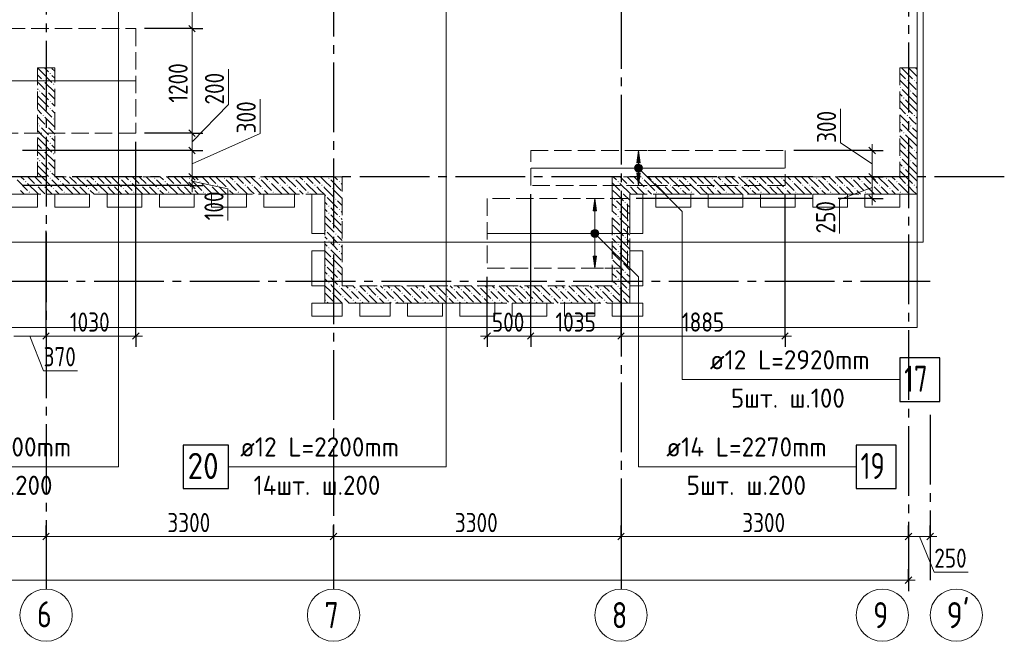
# Model space of a CAD drawing. Header units: millimetres. Extents: x 0 to 43617, y 0 to 59400.
# Tile 11 of 41: x 22771 to 34074, y 6500 to 13632. Entities that reach past the tile are written whole.
import ezdxf

# ---------------------------------------------------------------- set-up
doc = ezdxf.new("R2010")
doc.units = ezdxf.units.MM
doc.linetypes.add('______2', pattern=[270, 200, -70])
doc.linetypes.add('______5', pattern=[1100, 800, -100, 100, -100])
for name, color, linetype, lineweight in [('Standard', 7, 'Continuous', 25), ('ДОП Верх по Х', 7, 'Continuous', 25), ('Оси', 40, '______5', 18), ('Позиционная метка номер позиции', 7, 'Continuous', 13), ('Примечания', 7, 'Continuous', 25)]:
    doc.layers.add(name, color=color, linetype=linetype, lineweight=lineweight)
doc.layers.add('ЖБ Перекрытие верхний уровень', color=7, linetype='Continuous', lineweight=25, true_color=0xe0e0ff)
doc.layers.add('ЖБ Стена верхний уровень', color=7, linetype='Continuous', lineweight=25, true_color=0x006e00)
doc.styles.add('GOST 2.304-81', font='txt')
doc.styles.add('ISOCPEUR', font='txt')

msp = doc.modelspace()

# ---------------------------------------------------------------- hatches: boundary and pattern name
at = {"layer": 'ДОП Верх по Х', "linetype": 'Continuous', "lineweight": 13, "transparency": 33554687}
for points in [[(29894, 11990), (29874, 12130), (29854, 11990)], [(29394, 11440), (29374, 11580), (29354, 11440)], [(29336, 11180), (29411, 11180), (29406, 11199)], [(29336, 11180), (29406, 11199), (29342, 11199)], [(29342, 11199), (29406, 11199), (29393, 11212)], [(29342, 11199), (29393, 11212), (29355, 11212)], [(29355, 11212), (29393, 11212), (29374, 11217)], [(29342, 11161), (29411, 11180), (29336, 11180)], [(29342, 11161), (29406, 11161), (29411, 11180)], [(29355, 11148), (29406, 11161), (29342, 11161)], [(29355, 11148), (29393, 11148), (29406, 11161)], [(29393, 11148), (29355, 11148), (29374, 11142)]]:
    msp.add_hatch(color=7, dxfattribs=at).paths.add_polyline_path(points)
for points in [[(29894, 11870), (29874, 11730), (29854, 11870)], [(29394, 10920), (29374, 10780), (29354, 10920)]]:
    msp.add_hatch(color=7, dxfattribs=at).paths.add_polyline_path(points, flags=16)
at = {"layer": 'ЖБ Стена верхний уровень', "linetype": 'Continuous', "lineweight": 18, "transparency": 33554687}
for points in [[(23114, 13013), (23121, 13020), (23127, 13013), (23121, 13007)], [(23034, 12933), (23041, 12940), (23047, 12933), (23041, 12927)], [(23154, 12893), (23161, 12900), (23167, 12893), (23161, 12887)], [(32954, 12933), (32961, 12940), (32967, 12933), (32961, 12927)], [(33034, 12933), (33041, 12940), (33047, 12933), (33041, 12927)], [(22994, 12813), (23001, 12820), (23007, 12813), (23001, 12807)], [(23074, 12813), (23081, 12820), (23087, 12813), (23081, 12807)], [(32874, 12853), (32881, 12860), (32887, 12853), (32881, 12847)], [(32994, 12813), (33001, 12820), (33007, 12813), (33001, 12807)], [(23114, 12693), (23121, 12700), (23127, 12693), (23121, 12687)], [(32914, 12733), (32921, 12740), (32927, 12733), (32921, 12727)], [(23114, 12613), (23121, 12620), (23127, 12613), (23121, 12607)], [(23034, 12533), (23041, 12540), (23047, 12533), (23041, 12527)], [(23154, 12493), (23161, 12500), (23167, 12493), (23161, 12487)], [(32874, 12453), (32881, 12460), (32887, 12453), (32881, 12447)], [(32954, 12533), (32961, 12540), (32967, 12533), (32961, 12527)], [(33034, 12533), (33041, 12540), (33047, 12533), (33041, 12527)], [(22994, 12413), (23001, 12420), (23007, 12413), (23001, 12407)], [(23074, 12413), (23081, 12420), (23087, 12413), (23081, 12407)], [(32914, 12333), (32921, 12340), (32927, 12333), (32921, 12327)], [(32994, 12413), (33001, 12420), (33007, 12413), (33001, 12407)], [(23114, 12293), (23121, 12300), (23127, 12293), (23121, 12287)], [(23114, 12213), (23121, 12220), (23127, 12213), (23121, 12207)], [(23034, 12133), (23041, 12140), (23047, 12133), (23041, 12127)], [(23154, 12093), (23161, 12100), (23167, 12093), (23161, 12087)], [(32954, 12133), (32961, 12140), (32967, 12133), (32961, 12127)], [(33034, 12133), (33041, 12140), (33047, 12133), (33041, 12127)], [(22994, 12013), (23001, 12020), (23007, 12013), (23001, 12007)], [(23074, 12013), (23081, 12020), (23087, 12013), (23081, 12007)], [(32874, 12053), (32881, 12060), (32887, 12053), (32881, 12047)], [(32994, 12013), (33001, 12020), (33007, 12013), (33001, 12007)], [(23114, 11893), (23121, 11900), (23127, 11893), (23121, 11887)], [(32914, 11933), (32921, 11940), (32927, 11933), (32921, 11927)], [(22834, 11773), (22841, 11780), (22847, 11773), (22841, 11767)], [(23114, 11813), (23121, 11820), (23127, 11813), (23121, 11807)], [(23234, 11773), (23241, 11780), (23247, 11773), (23241, 11767)], [(23514, 11813), (23521, 11820), (23527, 11813), (23521, 11807)], [(23634, 11773), (23641, 11780), (23647, 11773), (23641, 11767)], [(23914, 11813), (23921, 11820), (23927, 11813), (23921, 11807)], [(24034, 11773), (24041, 11780), (24047, 11773), (24041, 11767)], [(24314, 11813), (24321, 11820), (24327, 11813), (24321, 11807)], [(24434, 11773), (24441, 11780), (24447, 11773), (24441, 11767)], [(24714, 11813), (24721, 11820), (24727, 11813), (24721, 11807)], [(24834, 11773), (24841, 11780), (24847, 11773), (24841, 11767)], [(25114, 11813), (25121, 11820), (25127, 11813), (25121, 11807)], [(25234, 11773), (25241, 11780), (25247, 11773), (25241, 11767)], [(25514, 11813), (25521, 11820), (25527, 11813), (25521, 11807)], [(25634, 11773), (25641, 11780), (25647, 11773), (25641, 11767)], [(25914, 11813), (25921, 11820), (25927, 11813), (25921, 11807)], [(26034, 11773), (26041, 11780), (26047, 11773), (26041, 11767)], [(26314, 11813), (26321, 11820), (26327, 11813), (26321, 11807)], [(26434, 11773), (26441, 11780), (26447, 11773), (26441, 11767)], [(29634, 11773), (29641, 11780), (29647, 11773), (29641, 11767)], [(29914, 11813), (29921, 11820), (29927, 11813), (29921, 11807)], [(30034, 11773), (30041, 11780), (30047, 11773), (30041, 11767)], [(30314, 11813), (30321, 11820), (30327, 11813), (30321, 11807)], [(30434, 11773), (30441, 11780), (30447, 11773), (30441, 11767)], [(30714, 11813), (30721, 11820), (30727, 11813), (30721, 11807)], [(30834, 11773), (30841, 11780), (30847, 11773), (30841, 11767)], [(31114, 11813), (31121, 11820), (31127, 11813), (31121, 11807)], [(31234, 11773), (31241, 11780), (31247, 11773), (31241, 11767)], [(31514, 11813), (31521, 11820), (31527, 11813), (31521, 11807)], [(31634, 11773), (31641, 11780), (31647, 11773), (31641, 11767)], [(31914, 11813), (31921, 11820), (31927, 11813), (31921, 11807)], [(32034, 11773), (32041, 11780), (32047, 11773), (32041, 11767)], [(32314, 11813), (32321, 11820), (32327, 11813), (32321, 11807)], [(32434, 11773), (32441, 11780), (32447, 11773), (32441, 11767)], [(32714, 11813), (32721, 11820), (32727, 11813), (32721, 11807)], [(32834, 11773), (32841, 11780), (32847, 11773), (32841, 11767)], [(22874, 11653), (22881, 11660), (22887, 11653), (22881, 11647)], [(22954, 11733), (22961, 11740), (22967, 11733), (22961, 11727)], [(23034, 11733), (23041, 11740), (23047, 11733), (23041, 11727)], [(23154, 11693), (23161, 11700), (23167, 11693), (23161, 11687)], [(23274, 11653), (23281, 11660), (23287, 11653), (23281, 11647)], [(23354, 11733), (23361, 11740), (23367, 11733), (23361, 11727)], [(23434, 11733), (23441, 11740), (23447, 11733), (23441, 11727)], [(23554, 11693), (23561, 11700), (23567, 11693), (23561, 11687)], [(23674, 11653), (23681, 11660), (23687, 11653), (23681, 11647)], [(23754, 11733), (23761, 11740), (23767, 11733), (23761, 11727)], [(23834, 11733), (23841, 11740), (23847, 11733), (23841, 11727)], [(23954, 11693), (23961, 11700), (23967, 11693), (23961, 11687)], [(24074, 11653), (24081, 11660), (24087, 11653), (24081, 11647)], [(24154, 11733), (24161, 11740), (24167, 11733), (24161, 11727)], [(24234, 11733), (24241, 11740), (24247, 11733), (24241, 11727)], [(24354, 11693), (24361, 11700), (24367, 11693), (24361, 11687)], [(24474, 11653), (24481, 11660), (24487, 11653), (24481, 11647)], [(24554, 11733), (24561, 11740), (24567, 11733), (24561, 11727)], [(24634, 11733), (24641, 11740), (24647, 11733), (24641, 11727)], [(24754, 11693), (24761, 11700), (24767, 11693), (24761, 11687)], [(24874, 11653), (24881, 11660), (24887, 11653), (24881, 11647)], [(24954, 11733), (24961, 11740), (24967, 11733), (24961, 11727)], [(25034, 11733), (25041, 11740), (25047, 11733), (25041, 11727)], [(25154, 11693), (25161, 11700), (25167, 11693), (25161, 11687)], [(25274, 11653), (25281, 11660), (25287, 11653), (25281, 11647)], [(25354, 11733), (25361, 11740), (25367, 11733), (25361, 11727)], [(25434, 11733), (25441, 11740), (25447, 11733), (25441, 11727)], [(25554, 11693), (25561, 11700), (25567, 11693), (25561, 11687)], [(25674, 11653), (25681, 11660), (25687, 11653), (25681, 11647)], [(25754, 11733), (25761, 11740), (25767, 11733), (25761, 11727)], [(25834, 11733), (25841, 11740), (25847, 11733), (25841, 11727)], [(25954, 11693), (25961, 11700), (25967, 11693), (25961, 11687)], [(26074, 11653), (26081, 11660), (26087, 11653), (26081, 11647)], [(26154, 11733), (26161, 11740), (26167, 11733), (26161, 11727)], [(26234, 11733), (26241, 11740), (26247, 11733), (26241, 11727)], [(26354, 11693), (26361, 11700), (26367, 11693), (26361, 11687)], [(29674, 11653), (29681, 11660), (29687, 11653), (29681, 11647)], [(29754, 11733), (29761, 11740), (29767, 11733), (29761, 11727)], [(29834, 11733), (29841, 11740), (29847, 11733), (29841, 11727)], [(29954, 11693), (29961, 11700), (29967, 11693), (29961, 11687)], [(30074, 11653), (30081, 11660), (30087, 11653), (30081, 11647)], [(30154, 11733), (30161, 11740), (30167, 11733), (30161, 11727)], [(30234, 11733), (30241, 11740), (30247, 11733), (30241, 11727)], [(30354, 11693), (30361, 11700), (30367, 11693), (30361, 11687)], [(30474, 11653), (30481, 11660), (30487, 11653), (30481, 11647)], [(30554, 11733), (30561, 11740), (30567, 11733), (30561, 11727)], [(30634, 11733), (30641, 11740), (30647, 11733), (30641, 11727)], [(30754, 11693), (30761, 11700), (30767, 11693), (30761, 11687)], [(30874, 11653), (30881, 11660), (30887, 11653), (30881, 11647)], [(30954, 11733), (30961, 11740), (30967, 11733), (30961, 11727)], [(31034, 11733), (31041, 11740), (31047, 11733), (31041, 11727)], [(31154, 11693), (31161, 11700), (31167, 11693), (31161, 11687)], [(31274, 11653), (31281, 11660), (31287, 11653), (31281, 11647)], [(31354, 11733), (31361, 11740), (31367, 11733), (31361, 11727)], [(31434, 11733), (31441, 11740), (31447, 11733), (31441, 11727)], [(31554, 11693), (31561, 11700), (31567, 11693), (31561, 11687)], [(31674, 11653), (31681, 11660), (31687, 11653), (31681, 11647)], [(31754, 11733), (31761, 11740), (31767, 11733), (31761, 11727)], [(31834, 11733), (31841, 11740), (31847, 11733), (31841, 11727)], [(31954, 11693), (31961, 11700), (31967, 11693), (31961, 11687)], [(32074, 11653), (32081, 11660), (32087, 11653), (32081, 11647)], [(32154, 11733), (32161, 11740), (32167, 11733), (32161, 11727)], [(32234, 11733), (32241, 11740), (32247, 11733), (32241, 11727)], [(32354, 11693), (32361, 11700), (32367, 11693), (32361, 11687)], [(32474, 11653), (32481, 11660), (32487, 11653), (32481, 11647)], [(32554, 11733), (32561, 11740), (32567, 11733), (32561, 11727)], [(32634, 11733), (32641, 11740), (32647, 11733), (32641, 11727)], [(32754, 11693), (32761, 11700), (32767, 11693), (32761, 11687)], [(32874, 11653), (32881, 11660), (32887, 11653), (32881, 11647)], [(32954, 11733), (32961, 11740), (32967, 11733), (32961, 11727)], [(33034, 11733), (33041, 11740), (33047, 11733), (33041, 11727)], [(26274, 11613), (26281, 11620), (26287, 11613), (26281, 11607)], [(26394, 11573), (26401, 11580), (26407, 11573), (26401, 11567)], [(29594, 11573), (29601, 11580), (29607, 11573), (29601, 11567)], [(29714, 11533), (29721, 11540), (29727, 11533), (29721, 11527)], [(26314, 11493), (26321, 11500), (26327, 11493), (26321, 11487)], [(26314, 11413), (26321, 11420), (26327, 11413), (26321, 11407)], [(26434, 11453), (26441, 11460), (26447, 11453), (26441, 11447)], [(29634, 11453), (29641, 11460), (29647, 11453), (29641, 11447)], [(26434, 11373), (26441, 11380), (26447, 11373), (26441, 11367)], [(29634, 11373), (29641, 11380), (29647, 11373), (29641, 11367)], [(29754, 11333), (29761, 11340), (29767, 11333), (29761, 11327)], [(26274, 11213), (26281, 11220), (26287, 11213), (26281, 11207)], [(26354, 11293), (26361, 11300), (26367, 11293), (26361, 11287)], [(29674, 11253), (29681, 11260), (29687, 11253), (29681, 11247)], [(26314, 11093), (26321, 11100), (26327, 11093), (26321, 11087)], [(26394, 11173), (26401, 11180), (26407, 11173), (26401, 11167)], [(29594, 11173), (29601, 11180), (29607, 11173), (29601, 11167)], [(29714, 11133), (29721, 11140), (29727, 11133), (29721, 11127)], [(26314, 11013), (26321, 11020), (26327, 11013), (26321, 11007)], [(26434, 11053), (26441, 11060), (26447, 11053), (26441, 11047)], [(26434, 10973), (26441, 10980), (26447, 10973), (26441, 10967)], [(29634, 11053), (29641, 11060), (29647, 11053), (29641, 11047)], [(29634, 10973), (29641, 10980), (29647, 10973), (29641, 10967)], [(26354, 10893), (26361, 10900), (26367, 10893), (26361, 10887)], [(29674, 10853), (29681, 10860), (29687, 10853), (29681, 10847)], [(29754, 10933), (29761, 10940), (29767, 10933), (29761, 10927)], [(26274, 10813), (26281, 10820), (26287, 10813), (26281, 10807)], [(26394, 10773), (26401, 10780), (26407, 10773), (26401, 10767)], [(29594, 10773), (29601, 10780), (29607, 10773), (29601, 10767)], [(29714, 10733), (29721, 10740), (29727, 10733), (29721, 10727)], [(26314, 10693), (26321, 10700), (26327, 10693), (26321, 10687)], [(26434, 10653), (26441, 10660), (26447, 10653), (26441, 10647)], [(29634, 10653), (29641, 10660), (29647, 10653), (29641, 10647)], [(26314, 10613), (26321, 10620), (26327, 10613), (26321, 10607)], [(26434, 10573), (26441, 10580), (26447, 10573), (26441, 10567)], [(26554, 10533), (26561, 10540), (26567, 10533), (26561, 10527)], [(26634, 10533), (26641, 10540), (26647, 10533), (26641, 10527)], [(26834, 10573), (26841, 10580), (26847, 10573), (26841, 10567)], [(26954, 10533), (26961, 10540), (26967, 10533), (26961, 10527)], [(27034, 10533), (27041, 10540), (27047, 10533), (27041, 10527)], [(27234, 10573), (27241, 10580), (27247, 10573), (27241, 10567)], [(27354, 10533), (27361, 10540), (27367, 10533), (27361, 10527)], [(27434, 10533), (27441, 10540), (27447, 10533), (27441, 10527)], [(27634, 10573), (27641, 10580), (27647, 10573), (27641, 10567)], [(27754, 10533), (27761, 10540), (27767, 10533), (27761, 10527)], [(27834, 10533), (27841, 10540), (27847, 10533), (27841, 10527)], [(28034, 10573), (28041, 10580), (28047, 10573), (28041, 10567)], [(28154, 10533), (28161, 10540), (28167, 10533), (28161, 10527)], [(28234, 10533), (28241, 10540), (28247, 10533), (28241, 10527)], [(28434, 10573), (28441, 10580), (28447, 10573), (28441, 10567)], [(28554, 10533), (28561, 10540), (28567, 10533), (28561, 10527)], [(28634, 10533), (28641, 10540), (28647, 10533), (28641, 10527)], [(28834, 10573), (28841, 10580), (28847, 10573), (28841, 10567)], [(28954, 10533), (28961, 10540), (28967, 10533), (28961, 10527)], [(29034, 10533), (29041, 10540), (29047, 10533), (29041, 10527)], [(29234, 10573), (29241, 10580), (29247, 10573), (29241, 10567)], [(29354, 10533), (29361, 10540), (29367, 10533), (29361, 10527)], [(29434, 10533), (29441, 10540), (29447, 10533), (29441, 10527)], [(29634, 10573), (29641, 10580), (29647, 10573), (29641, 10567)], [(29754, 10533), (29761, 10540), (29767, 10533), (29761, 10527)], [(26274, 10413), (26281, 10420), (26287, 10413), (26281, 10407)], [(26354, 10493), (26361, 10500), (26367, 10493), (26361, 10487)], [(26474, 10453), (26481, 10460), (26487, 10453), (26481, 10447)], [(26594, 10413), (26601, 10420), (26607, 10413), (26601, 10407)], [(26674, 10413), (26681, 10420), (26687, 10413), (26681, 10407)], [(26754, 10493), (26761, 10500), (26767, 10493), (26761, 10487)], [(26874, 10453), (26881, 10460), (26887, 10453), (26881, 10447)], [(26994, 10413), (27001, 10420), (27007, 10413), (27001, 10407)], [(27074, 10413), (27081, 10420), (27087, 10413), (27081, 10407)], [(27154, 10493), (27161, 10500), (27167, 10493), (27161, 10487)], [(27274, 10453), (27281, 10460), (27287, 10453), (27281, 10447)], [(27394, 10413), (27401, 10420), (27407, 10413), (27401, 10407)], [(27474, 10413), (27481, 10420), (27487, 10413), (27481, 10407)], [(27554, 10493), (27561, 10500), (27567, 10493), (27561, 10487)], [(27674, 10453), (27681, 10460), (27687, 10453), (27681, 10447)], [(27794, 10413), (27801, 10420), (27807, 10413), (27801, 10407)], [(27874, 10413), (27881, 10420), (27887, 10413), (27881, 10407)], [(27954, 10493), (27961, 10500), (27967, 10493), (27961, 10487)], [(28074, 10453), (28081, 10460), (28087, 10453), (28081, 10447)], [(28194, 10413), (28201, 10420), (28207, 10413), (28201, 10407)], [(28274, 10413), (28281, 10420), (28287, 10413), (28281, 10407)], [(28354, 10493), (28361, 10500), (28367, 10493), (28361, 10487)], [(28474, 10453), (28481, 10460), (28487, 10453), (28481, 10447)], [(28594, 10413), (28601, 10420), (28607, 10413), (28601, 10407)], [(28674, 10413), (28681, 10420), (28687, 10413), (28681, 10407)], [(28754, 10493), (28761, 10500), (28767, 10493), (28761, 10487)], [(28874, 10453), (28881, 10460), (28887, 10453), (28881, 10447)], [(28994, 10413), (29001, 10420), (29007, 10413), (29001, 10407)], [(29074, 10413), (29081, 10420), (29087, 10413), (29081, 10407)], [(29154, 10493), (29161, 10500), (29167, 10493), (29161, 10487)], [(29274, 10453), (29281, 10460), (29287, 10453), (29281, 10447)], [(29394, 10413), (29401, 10420), (29407, 10413), (29401, 10407)], [(29474, 10413), (29481, 10420), (29487, 10413), (29481, 10407)], [(29554, 10493), (29561, 10500), (29567, 10493), (29561, 10487)], [(29674, 10453), (29681, 10460), (29687, 10453), (29681, 10447)]]:
    msp.add_hatch(color=7, dxfattribs=at).paths.add_polyline_path(points, flags=16)
at = {"layer": 'Позиционная метка номер позиции', "linetype": 'Continuous', "lineweight": 13, "transparency": 33554687}
for points in [[(29831, 11941), (29863, 11973), (29842, 11962)], [(29863, 11973), (29831, 11941), (29831, 11919)], [(29863, 11973), (29831, 11919), (29885, 11973)], [(29885, 11973), (29831, 11919), (29842, 11898)], [(29885, 11973), (29842, 11898), (29906, 11962)], [(29906, 11962), (29842, 11898), (29863, 11887)], [(29906, 11962), (29863, 11887), (29917, 11941)], [(29917, 11941), (29863, 11887), (29885, 11887)], [(29917, 11941), (29885, 11887), (29917, 11919)], [(29917, 11919), (29885, 11887), (29906, 11898)], [(29331, 11191), (29363, 11223), (29342, 11212)], [(29363, 11223), (29331, 11191), (29331, 11169)], [(29363, 11223), (29331, 11169), (29385, 11223)], [(29385, 11223), (29331, 11169), (29342, 11148)], [(29385, 11223), (29342, 11148), (29406, 11212)], [(29406, 11212), (29342, 11148), (29363, 11137)], [(29406, 11212), (29363, 11137), (29417, 11191)], [(29417, 11191), (29363, 11137), (29385, 11137)], [(29417, 11191), (29385, 11137), (29417, 11169)], [(29417, 11169), (29385, 11137), (29406, 11148)]]:
    msp.add_hatch(color=7, dxfattribs=at).paths.add_polyline_path(points)

# ---------------------------------------------------------------- linework, layer by layer
at = {"layer": 'Standard', "color": 7, "linetype": 'Continuous', "lineweight": 25, "transparency": 33554687}
for p, q in [((24786, 13492), (24711, 13567)), ((24786, 12292), (24711, 12367)), ((24786, 12092), (24711, 12168)), ((32594, 12092), (32520, 12168)), ((24786, 11792), (24711, 11868)), ((24786, 11692), (24711, 11768)), ((32594, 11792), (32520, 11868)), ((32594, 11542), (32520, 11617)), ((23111, 10040), (23036, 9965)), ((24141, 10040), (24066, 9965)), ((28174, 10040), (28099, 9965)), ((28674, 10040), (28599, 9965)), ((29711, 10040), (29636, 9965)), ((31594, 10040), (31520, 9965)), ((23036, 7665), (23111, 7740)), ((26336, 7665), (26411, 7740)), ((29636, 7665), (29711, 7740)), ((32936, 7665), (33011, 7740)), ((33186, 7665), (33261, 7740)), ((33011, 7240), (32936, 7165))]:
    msp.add_line(p, q, dxfattribs=at)
at = {"layer": 'Standard', "color": 251, "linetype": 'Continuous', "lineweight": -3, "true_color": 0x656565, "transparency": 33554687}
for p, q in [((24749, 13530), (24204, 13530)), ((24749, 13530), (24624, 13530)), ((24749, 13530), (24874, 13530)), ((24749, 12330), (24204, 12330)), ((24749, 12330), (24624, 12330)), ((24749, 12330), (24874, 12330)), ((24749, 12130), (22804, 12130)), ((24749, 12130), (24624, 12130)), ((24749, 12130), (24874, 12130)), ((32557, 12130), (32432, 12130)), ((32557, 12130), (32682, 12130)), ((24749, 11830), (24624, 11830)), ((24749, 11830), (24874, 11830)), ((24749, 11830), (24749, 11830)), ((32557, 11830), (32432, 11830)), ((32557, 11830), (32682, 11830)), ((32557, 11830), (32655, 11830)), ((24749, 11730), (22804, 11730)), ((24749, 11730), (24624, 11730)), ((24749, 11730), (24874, 11730)), ((31881, 11580), (29849, 11580)), ((31557, 10002), (31557, 11630)), ((32557, 11580), (32432, 11580)), ((32557, 11580), (32682, 11580)), ((28137, 10002), (28137, 10680)), ((23074, 10002), (23074, 10127)), ((24104, 10002), (24104, 10127)), ((28137, 10002), (28137, 10127)), ((28637, 10002), (28637, 10127)), ((29674, 10002), (29674, 10127)), ((31557, 10002), (31557, 10127)), ((23074, 10002), (23074, 9877)), ((24104, 10002), (24104, 9877)), ((28137, 10002), (28137, 9877)), ((28637, 10002), (28637, 9877)), ((29674, 10002), (29674, 9877)), ((31557, 10002), (31557, 9877)), ((23074, 7702), (23074, 7827)), ((26374, 7702), (26374, 7827)), ((29674, 7702), (29674, 7827)), ((32974, 7702), (32974, 7827)), ((33224, 7702), (33224, 7827)), ((23074, 7702), (23074, 7577)), ((26374, 7702), (26374, 7577)), ((29674, 7702), (29674, 7577)), ((32974, 7702), (32974, 7577)), ((33224, 7702), (33224, 7577)), ((32974, 7202), (32974, 7327)), ((32974, 7202), (32974, 7077)), ((32974, 7202), (32974, 7202))]:
    msp.add_line(p, q, dxfattribs=at)
at = {"layer": 'Standard', "color": 7, "linetype": 'Continuous', "lineweight": 13, "transparency": 33554687}
for p, q in [((25167, 12659), (25167, 13065)), ((25531, 12328), (25531, 12719)), ((24749, 12230), (25167, 12659)), ((32193, 12219), (32193, 12610)), ((24749, 12130), (24749, 12330)), ((24749, 11980), (25531, 12328)), ((32557, 11980), (32193, 12219)), ((24749, 11830), (24749, 12130)), ((32557, 12130), (32557, 12205)), ((32557, 11830), (32557, 12130)), ((24749, 11730), (24749, 11830)), ((24749, 11780), (25161, 11690)), ((32557, 11580), (32557, 11830)), ((24749, 11730), (24749, 11655)), ((25161, 11690), (25161, 11330)), ((32557, 11705), (32183, 11571)), ((32183, 11571), (32183, 11180)), ((32557, 11580), (32557, 11505)), ((23074, 10002), (22704, 10002)), ((22889, 10002), (23045, 9605)), ((24104, 10002), (24179, 10002)), ((28137, 10002), (28062, 10002)), ((28637, 10002), (28137, 10002)), ((29674, 10002), (28637, 10002)), ((31557, 10002), (29674, 10002)), ((31557, 10002), (31632, 10002)), ((23045, 9605), (23436, 9605)), ((21824, 7702), (23074, 7702)), ((23074, 7702), (26374, 7702)), ((26374, 7702), (29674, 7702)), ((29674, 7702), (32974, 7702)), ((32974, 7702), (33224, 7702)), ((33099, 7702), (33270, 7294)), ((33224, 7702), (33299, 7702)), ((33270, 7294), (33661, 7294)), ((32974, 7202), (7924, 7202)), ((32974, 7202), (33049, 7202))]:
    msp.add_line(p, q, dxfattribs=at)
at = {"layer": 'Standard', "color": 254, "linetype": 'Continuous', "lineweight": 13, "true_color": 0xc4c4ff, "transparency": 33554687}
msp.add_lwpolyline([(8374, 11080), (33142, 11080), (33142, 57288), (8374, 57288), (8374, 11080)], dxfattribs=at)
at = {"layer": 'Standard', "color": 7, "linetype": 'Continuous', "lineweight": 13, "transparency": 33554687}
for points in [[(24749, 13530), (24749, 13755), (24749, 13755), (24749, 15230)], [(24749, 12330), (24749, 12442), (24749, 12442), (24749, 13530)], [(24104, 10002), (23207, 10002), (23207, 10002), (23074, 10002)]]:
    msp.add_lwpolyline(points, dxfattribs=at)
at = {"layer": 'Standard', "color": 251, "linetype": 'Continuous', "lineweight": -3, "true_color": 0x656565, "transparency": 33554687}
for points in [[(24104, 10002), (24104, 12108), (24104, 12108), (24104, 12230)], [(32557, 12130), (32366, 12130), (32366, 12130), (32176, 12130), (32176, 12130), (31657, 12130)], [(28637, 10002), (28637, 10019), (28637, 10019), (28637, 11630)], [(32557, 11580), (32254, 11580), (32254, 11580), (32170, 11580), (32170, 11580), (32166, 11580)], [(23074, 10002), (23074, 10019), (23074, 10019), (23074, 10019), (23074, 10019), (23074, 10019), (23074, 10019), (23074, 11209)], [(29674, 10002), (29674, 10019), (29674, 10019), (29674, 10019), (29674, 10019), (29674, 11041)], [(23074, 7702), (23074, 7477), (23074, 7477), (23074, 7250)], [(26374, 7702), (26374, 7423), (26374, 7423), (26374, 7250)], [(29674, 7702), (29674, 7369), (29674, 7369), (29674, 7250)], [(32974, 7702), (32974, 7315), (32974, 7315), (32974, 7250)], [(33224, 7702), (33224, 7311), (33224, 7311), (33224, 7250)]]:
    msp.add_lwpolyline(points, dxfattribs=at)
at = {"layer": 'ДОП Верх по Х', "color": 7, "linetype": 'Continuous', "lineweight": 18, "transparency": 33554687}
for p, q in [((24098, 12930), (20210, 12930)), ((31551, 11930), (28643, 11930)), ((29742, 11180), (28144, 11180))]:
    msp.add_line(p, q, dxfattribs=at)
at = {"layer": 'ДОП Верх по Х', "color": 251, "linetype": 'Continuous', "lineweight": 13, "true_color": 0x494949, "transparency": 33554687}
for p, q in [((29874, 12130), (29774, 12130)), ((29874, 12130), (29854, 11990)), ((29894, 11990), (29874, 12130)), ((29874, 12130), (29974, 12130)), ((29874, 12130), (29874, 12130)), ((29854, 11990), (29894, 11990)), ((29874, 11960), (29874, 11990)), ((29836, 11930), (29836, 11930)), ((29874, 11730), (29854, 11870)), ((29854, 11870), (29894, 11870)), ((29874, 11870), (29874, 11900)), ((29894, 11870), (29874, 11730)), ((29911, 11930), (29911, 11930)), ((29874, 11730), (29774, 11730)), ((29874, 11730), (29974, 11730)), ((29874, 11730), (29874, 11730)), ((29374, 11580), (29274, 11580)), ((29374, 11580), (29354, 11440)), ((29394, 11440), (29374, 11580)), ((29374, 11580), (29474, 11580)), ((29374, 11580), (29374, 11580)), ((29354, 11440), (29394, 11440)), ((29374, 11210), (29374, 11440)), ((29336, 11180), (29336, 11180)), ((29374, 10920), (29374, 11150)), ((29411, 11180), (29411, 11180)), ((29374, 10780), (29354, 10920)), ((29354, 10920), (29394, 10920)), ((29394, 10920), (29374, 10780)), ((29374, 10780), (29274, 10780)), ((29374, 10780), (29474, 10780)), ((29374, 10780), (29374, 10780))]:
    msp.add_line(p, q, dxfattribs=at)
at = {"layer": 'ДОП Верх по Х', "color": 7, "linetype": 'Continuous', "lineweight": 13, "transparency": 33554687}
for p, q in [((30674, 9502), (32760, 9502)), ((21518, 8502), (23604, 8502)), ((25282, 8502), (27368, 8502)), ((30174, 8502), (32282, 8502))]:
    msp.add_line(p, q, dxfattribs=at)
at = {"layer": 'ДОП Верх по Х', "color": 7, "linetype": 'Continuous', "lineweight": 25, "transparency": 33554687}
for points in [[(32874, 9252), (33334, 9252), (33334, 9752), (32874, 9752), (32874, 9252)], [(24648, 8252), (25168, 8252), (25168, 8752), (24648, 8752), (24648, 8252)], [(32374, 8252), (32834, 8252), (32834, 8752), (32374, 8752), (32374, 8252)]]:
    msp.add_lwpolyline(points, dxfattribs=at)
at = {"layer": 'ДОП Верх по Х', "color": 251, "linetype": 'Continuous', "lineweight": 13, "true_color": 0x494949, "transparency": 33554687}
msp.add_circle((29374, 11180), 37.5, dxfattribs=at)
at = {"layer": 'ЖБ Перекрытие верхний уровень', "color": 7, "linetype": 'Continuous', "lineweight": 18, "transparency": 33554687}
for p, q in [((33074, 10100), (33074, 25060)), ((22624, 11630), (22974, 11630)), ((22974, 11630), (22974, 11480)), ((23174, 11480), (23174, 11630)), ((23174, 11630), (23574, 11630)), ((23574, 11630), (23574, 11480)), ((23774, 11630), (24174, 11630)), ((23774, 11480), (23774, 11630)), ((24174, 11630), (24174, 11480)), ((24374, 11480), (24374, 11630)), ((24374, 11630), (24774, 11630)), ((24774, 11630), (24774, 11480)), ((24974, 11480), (24974, 11630)), ((24974, 11630), (25374, 11630)), ((25374, 11630), (25374, 11480)), ((25574, 11630), (25924, 11630)), ((25574, 11480), (25574, 11630)), ((25924, 11630), (25924, 11480)), ((26124, 11180), (26124, 11630)), ((26124, 11630), (26274, 11630)), ((26274, 11630), (26274, 11180)), ((29774, 11630), (29924, 11630)), ((29774, 11180), (29774, 11630)), ((29924, 11630), (29924, 11180)), ((30074, 11480), (30074, 11630)), ((30074, 11630), (30474, 11630)), ((30474, 11630), (30474, 11480)), ((30674, 11480), (30674, 11630)), ((30674, 11630), (31074, 11630)), ((31074, 11630), (31074, 11480)), ((31274, 11480), (31274, 11630)), ((31274, 11630), (31674, 11630)), ((31674, 11630), (31674, 11480)), ((31874, 11480), (31874, 11630)), ((31874, 11630), (32274, 11630)), ((32274, 11630), (32274, 11480)), ((32474, 11630), (32874, 11630)), ((32474, 11480), (32474, 11630)), ((32874, 11630), (32874, 11480)), ((22974, 11480), (22624, 11480)), ((23574, 11480), (23174, 11480)), ((24174, 11480), (23774, 11480)), ((24774, 11480), (24374, 11480)), ((25374, 11480), (24974, 11480)), ((25924, 11480), (25574, 11480)), ((30474, 11480), (30074, 11480)), ((31074, 11480), (30674, 11480)), ((31674, 11480), (31274, 11480)), ((32274, 11480), (31874, 11480)), ((32874, 11480), (32474, 11480)), ((26274, 11180), (26124, 11180)), ((29924, 11180), (29774, 11180)), ((26124, 10580), (26124, 10980)), ((26124, 10980), (26274, 10980)), ((26274, 10980), (26274, 10580)), ((29774, 10580), (29774, 10980)), ((29774, 10980), (29924, 10980)), ((29924, 10980), (29924, 10580)), ((26274, 10580), (26124, 10580)), ((29924, 10580), (29774, 10580)), ((26124, 10380), (26474, 10380)), ((26124, 10230), (26124, 10380)), ((26474, 10380), (26474, 10230)), ((26674, 10230), (26674, 10380)), ((26674, 10380), (27024, 10380)), ((27024, 10380), (27024, 10230)), ((27224, 10230), (27224, 10380)), ((27224, 10380), (27624, 10380)), ((27624, 10380), (27624, 10230)), ((27824, 10230), (27824, 10380)), ((27824, 10380), (28224, 10380)), ((28224, 10380), (28224, 10230)), ((28424, 10230), (28424, 10380)), ((28424, 10380), (28824, 10380)), ((28824, 10380), (28824, 10230)), ((29024, 10230), (29024, 10380)), ((29024, 10380), (29374, 10380)), ((29374, 10380), (29374, 10230)), ((29574, 10230), (29574, 10380)), ((29574, 10380), (29924, 10380)), ((29924, 10380), (29924, 10230)), ((26474, 10230), (26124, 10230)), ((27024, 10230), (26674, 10230)), ((27624, 10230), (27224, 10230)), ((28224, 10230), (27824, 10230)), ((28824, 10230), (28424, 10230)), ((29374, 10230), (29024, 10230)), ((29924, 10230), (29574, 10230)), ((18094, 10100), (33074, 10100))]:
    msp.add_line(p, q, dxfattribs=at)
at = {"layer": 'ЖБ Стена верхний уровень', "color": 251, "linetype": '______2', "lineweight": 13, "true_color": 0x656565, "transparency": 33554687}
for p, q in [((23174, 13080), (22974, 13080)), ((22974, 13080), (22974, 11830)), ((23174, 11830), (23174, 13080)), ((32874, 13080), (32874, 11830)), ((33074, 13080), (32874, 13080)), ((33074, 11630), (33074, 13080)), ((22974, 11830), (19914, 11830)), ((26274, 11830), (23174, 11830)), ((26474, 11830), (26274, 11830)), ((26474, 10580), (26474, 11830)), ((32874, 11830), (29574, 11830)), ((29574, 11830), (29574, 11630)), ((20114, 11630), (26274, 11630)), ((26274, 11630), (26274, 10580)), ((29574, 11630), (29574, 10580)), ((29774, 11630), (32874, 11630)), ((29774, 10380), (29774, 11630)), ((32874, 11630), (33074, 11630)), ((26274, 10580), (26274, 10380)), ((29574, 10580), (26474, 10580)), ((26274, 10380), (29574, 10380)), ((29574, 10380), (29774, 10380))]:
    msp.add_line(p, q, dxfattribs=at)
at = {"layer": 'ЖБ Стена верхний уровень', "color": 9, "linetype": 'Continuous', "lineweight": 18, "true_color": 0xc7c7c7, "transparency": 33554687}
for p, q in [((22974, 13080), (23021, 13033)), ((22974, 13000), (23021, 12953)), ((23021, 13033), (23141, 12913)), ((23054, 13080), (23101, 13033)), ((23174, 13040), (23141, 13073)), ((32874, 13020), (32941, 12953)), ((32941, 13033), (32894, 13080)), ((32941, 13033), (33021, 12953)), ((32974, 13080), (33021, 13033)), ((33021, 13033), (33074, 12980)), ((33054, 13080), (33074, 13060)), ((23021, 12873), (22981, 12913)), ((23061, 12913), (23174, 12800)), ((23141, 12993), (23174, 12960)), ((32874, 12940), (32981, 12833)), ((33021, 12873), (32981, 12913)), ((33061, 12913), (33074, 12900)), ((22974, 12840), (22981, 12833)), ((23061, 12833), (23021, 12873)), ((23021, 12793), (23101, 12713)), ((23101, 12793), (23174, 12720)), ((32874, 12780), (32901, 12753)), ((33021, 12713), (32901, 12833)), ((33061, 12833), (33021, 12873)), ((33021, 12793), (33074, 12740)), ((23021, 12713), (22974, 12760)), ((22974, 12680), (23021, 12633)), ((23021, 12713), (23101, 12633)), ((23174, 12640), (23141, 12673)), ((32941, 12633), (32874, 12700)), ((32941, 12713), (33021, 12633)), ((33021, 12713), (33074, 12660)), ((22974, 12600), (23021, 12553)), ((23021, 12633), (23141, 12513)), ((23141, 12593), (23174, 12560)), ((32874, 12620), (32941, 12553)), ((32941, 12633), (33021, 12553)), ((33021, 12633), (33074, 12580)), ((22974, 12440), (22981, 12433)), ((23021, 12473), (22981, 12513)), ((23061, 12433), (23021, 12473)), ((23061, 12513), (23174, 12400)), ((32874, 12540), (32981, 12433)), ((33021, 12473), (32981, 12513)), ((33061, 12433), (33021, 12473)), ((33061, 12513), (33074, 12500)), ((23021, 12313), (22974, 12360)), ((23021, 12393), (23101, 12313)), ((23101, 12393), (23174, 12320)), ((32874, 12380), (32901, 12353)), ((33021, 12313), (32901, 12433)), ((33021, 12393), (33074, 12340)), ((22974, 12280), (23021, 12233)), ((23021, 12313), (23101, 12233)), ((23021, 12233), (23141, 12113)), ((23174, 12240), (23141, 12273)), ((32941, 12233), (32874, 12300)), ((32874, 12220), (32941, 12153)), ((32941, 12313), (33021, 12233)), ((32941, 12233), (33021, 12153)), ((33021, 12313), (33074, 12260)), ((33021, 12233), (33074, 12180)), ((22974, 12200), (23021, 12153)), ((23021, 12073), (22981, 12113)), ((23061, 12113), (23174, 12000)), ((23141, 12193), (23174, 12160)), ((32874, 12140), (32981, 12033)), ((33021, 12073), (32981, 12113)), ((33061, 12113), (33074, 12100)), ((22974, 12040), (22981, 12033)), ((23061, 12033), (23021, 12073)), ((23021, 11993), (23101, 11913)), ((23101, 11993), (23174, 11920)), ((33021, 11913), (32901, 12033)), ((33061, 12033), (33021, 12073)), ((33021, 11993), (33074, 11940)), ((23021, 11913), (22974, 11960)), ((22974, 11880), (23021, 11833)), ((23021, 11913), (23101, 11833)), ((23174, 11840), (23141, 11873)), ((32874, 11980), (32901, 11953)), ((32941, 11833), (32874, 11900)), ((32941, 11913), (33021, 11833)), ((33021, 11913), (33074, 11860)), ((22741, 11793), (22861, 11673)), ((22821, 11793), (22784, 11830)), ((22864, 11830), (22941, 11753)), ((22944, 11830), (23021, 11753)), ((23021, 11833), (23024, 11830)), ((23024, 11830), (23141, 11713)), ((23141, 11793), (23261, 11673)), ((23221, 11793), (23184, 11830)), ((23264, 11830), (23341, 11753)), ((23344, 11830), (23421, 11753)), ((23424, 11830), (23541, 11713)), ((23541, 11793), (23661, 11673)), ((23621, 11793), (23584, 11830)), ((23664, 11830), (23741, 11753)), ((23744, 11830), (23821, 11753)), ((23824, 11830), (23941, 11713)), ((23941, 11793), (24061, 11673)), ((24021, 11793), (23984, 11830)), ((24064, 11830), (24141, 11753)), ((24144, 11830), (24221, 11753)), ((24224, 11830), (24341, 11713)), ((24341, 11793), (24461, 11673)), ((24421, 11793), (24384, 11830)), ((24464, 11830), (24541, 11753)), ((24544, 11830), (24621, 11753)), ((24624, 11830), (24741, 11713)), ((24741, 11793), (24861, 11673)), ((24821, 11793), (24784, 11830)), ((24864, 11830), (24941, 11753)), ((24944, 11830), (25021, 11753)), ((25024, 11830), (25141, 11713)), ((25141, 11793), (25261, 11673)), ((25221, 11793), (25184, 11830)), ((25264, 11830), (25341, 11753)), ((25344, 11830), (25421, 11753)), ((25424, 11830), (25541, 11713)), ((25541, 11793), (25661, 11673)), ((25621, 11793), (25584, 11830)), ((25664, 11830), (25741, 11753)), ((25744, 11830), (25821, 11753)), ((25824, 11830), (25941, 11713)), ((25941, 11793), (26061, 11673)), ((26021, 11793), (25984, 11830)), ((26064, 11830), (26141, 11753)), ((26144, 11830), (26221, 11753)), ((26224, 11830), (26274, 11780)), ((26274, 11780), (26341, 11713)), ((26341, 11793), (26461, 11673)), ((26421, 11793), (26384, 11830)), ((26464, 11830), (26474, 11820)), ((29574, 11760), (29661, 11673)), ((29621, 11793), (29584, 11830)), ((29664, 11830), (29741, 11753)), ((29744, 11830), (29821, 11753)), ((29824, 11830), (29941, 11713)), ((29941, 11793), (30061, 11673)), ((30021, 11793), (29984, 11830)), ((30064, 11830), (30141, 11753)), ((30144, 11830), (30221, 11753)), ((30224, 11830), (30341, 11713)), ((30341, 11793), (30461, 11673)), ((30421, 11793), (30384, 11830)), ((30464, 11830), (30541, 11753)), ((30544, 11830), (30621, 11753)), ((30624, 11830), (30741, 11713)), ((30741, 11793), (30861, 11673)), ((30821, 11793), (30784, 11830)), ((30864, 11830), (30941, 11753)), ((30944, 11830), (31021, 11753)), ((31024, 11830), (31141, 11713)), ((31141, 11793), (31261, 11673)), ((31221, 11793), (31184, 11830)), ((31264, 11830), (31341, 11753)), ((31344, 11830), (31421, 11753)), ((31424, 11830), (31541, 11713)), ((31541, 11793), (31661, 11673)), ((31621, 11793), (31584, 11830)), ((31664, 11830), (31741, 11753)), ((31744, 11830), (31821, 11753)), ((31824, 11830), (31941, 11713)), ((31941, 11793), (32061, 11673)), ((32021, 11793), (31984, 11830)), ((32064, 11830), (32141, 11753)), ((32144, 11830), (32221, 11753)), ((32224, 11830), (32341, 11713)), ((32341, 11793), (32461, 11673)), ((32421, 11793), (32384, 11830)), ((32464, 11830), (32541, 11753)), ((32544, 11830), (32621, 11753)), ((32624, 11830), (32741, 11713)), ((32741, 11793), (32861, 11673)), ((32821, 11793), (32784, 11830)), ((32864, 11830), (32874, 11820)), ((32874, 11820), (32941, 11753)), ((32941, 11833), (33021, 11753)), ((33021, 11833), (33074, 11780)), ((22781, 11673), (22824, 11630)), ((22861, 11753), (22981, 11633)), ((23021, 11673), (22981, 11713)), ((23061, 11633), (23021, 11673)), ((23061, 11713), (23144, 11630)), ((23181, 11673), (23224, 11630)), ((23261, 11753), (23381, 11633)), ((23421, 11673), (23381, 11713)), ((23461, 11633), (23421, 11673)), ((23461, 11713), (23544, 11630)), ((23581, 11673), (23624, 11630)), ((23661, 11753), (23781, 11633)), ((23821, 11673), (23781, 11713)), ((23861, 11633), (23821, 11673)), ((23861, 11713), (23944, 11630)), ((23981, 11673), (24024, 11630)), ((24061, 11753), (24181, 11633)), ((24221, 11673), (24181, 11713)), ((24261, 11633), (24221, 11673)), ((24261, 11713), (24344, 11630)), ((24381, 11673), (24424, 11630)), ((24461, 11753), (24581, 11633)), ((24621, 11673), (24581, 11713)), ((24661, 11633), (24621, 11673)), ((24661, 11713), (24744, 11630)), ((24781, 11673), (24824, 11630)), ((24861, 11753), (24981, 11633)), ((25021, 11673), (24981, 11713)), ((25061, 11633), (25021, 11673)), ((25061, 11713), (25144, 11630)), ((25181, 11673), (25224, 11630)), ((25261, 11753), (25381, 11633)), ((25421, 11673), (25381, 11713)), ((25461, 11633), (25421, 11673)), ((25461, 11713), (25544, 11630)), ((25581, 11673), (25624, 11630)), ((25661, 11753), (25781, 11633)), ((25821, 11673), (25781, 11713)), ((25861, 11633), (25821, 11673)), ((25861, 11713), (25944, 11630)), ((25981, 11673), (26024, 11630)), ((26061, 11753), (26181, 11633)), ((26221, 11673), (26181, 11713)), ((26261, 11633), (26221, 11673)), ((26261, 11713), (26274, 11700)), ((26274, 11700), (26381, 11593)), ((26381, 11673), (26474, 11580)), ((26461, 11753), (26474, 11740)), ((29581, 11673), (29624, 11630)), ((29661, 11753), (29781, 11633)), ((29821, 11673), (29781, 11713)), ((29861, 11633), (29821, 11673)), ((29861, 11713), (29944, 11630)), ((29981, 11673), (30024, 11630)), ((30061, 11753), (30181, 11633)), ((30221, 11673), (30181, 11713)), ((30261, 11633), (30221, 11673)), ((30261, 11713), (30344, 11630)), ((30381, 11673), (30424, 11630)), ((30461, 11753), (30581, 11633)), ((30621, 11673), (30581, 11713)), ((30661, 11633), (30621, 11673)), ((30661, 11713), (30744, 11630)), ((30781, 11673), (30824, 11630)), ((30861, 11753), (30981, 11633)), ((31021, 11673), (30981, 11713)), ((31061, 11633), (31021, 11673)), ((31061, 11713), (31144, 11630)), ((31181, 11673), (31224, 11630)), ((31261, 11753), (31381, 11633)), ((31421, 11673), (31381, 11713)), ((31461, 11633), (31421, 11673)), ((31461, 11713), (31544, 11630)), ((31581, 11673), (31624, 11630)), ((31661, 11753), (31781, 11633)), ((31821, 11673), (31781, 11713)), ((31861, 11633), (31821, 11673)), ((31861, 11713), (31944, 11630)), ((31981, 11673), (32024, 11630)), ((32061, 11753), (32181, 11633)), ((32221, 11673), (32181, 11713)), ((32261, 11633), (32221, 11673)), ((32261, 11713), (32344, 11630)), ((32381, 11673), (32424, 11630)), ((32461, 11753), (32581, 11633)), ((32621, 11673), (32581, 11713)), ((32661, 11633), (32621, 11673)), ((32661, 11713), (32744, 11630)), ((32781, 11673), (32824, 11630)), ((32861, 11753), (32874, 11740)), ((32874, 11740), (32981, 11633)), ((33021, 11673), (32981, 11713)), ((33061, 11633), (33021, 11673)), ((33061, 11713), (33074, 11700)), ((22904, 11630), (22901, 11633)), ((23304, 11630), (23301, 11633)), ((23704, 11630), (23701, 11633)), ((24104, 11630), (24101, 11633)), ((24504, 11630), (24501, 11633)), ((24904, 11630), (24901, 11633)), ((25304, 11630), (25301, 11633)), ((25704, 11630), (25701, 11633)), ((26104, 11630), (26101, 11633)), ((26274, 11540), (26301, 11513)), ((26301, 11593), (26421, 11473)), ((26474, 11500), (26421, 11553)), ((29574, 11600), (29581, 11593)), ((29741, 11433), (29621, 11553)), ((29624, 11630), (29701, 11553)), ((29704, 11630), (29701, 11633)), ((29774, 11560), (29704, 11630)), ((30104, 11630), (30101, 11633)), ((30504, 11630), (30501, 11633)), ((30904, 11630), (30901, 11633)), ((31304, 11630), (31301, 11633)), ((31704, 11630), (31701, 11633)), ((32104, 11630), (32101, 11633)), ((32504, 11630), (32501, 11633)), ((32904, 11630), (32901, 11633)), ((26274, 11460), (26301, 11433)), ((26381, 11433), (26341, 11473)), ((26421, 11393), (26381, 11433)), ((26461, 11433), (26474, 11420)), ((29574, 11520), (29621, 11473)), ((29581, 11433), (29574, 11440)), ((29621, 11393), (29581, 11433)), ((29661, 11433), (29741, 11353)), ((29741, 11513), (29774, 11480)), ((29741, 11433), (29774, 11400)), ((26274, 11380), (26341, 11313)), ((26341, 11393), (26461, 11273)), ((26461, 11353), (26474, 11340)), ((29574, 11360), (29661, 11273)), ((29661, 11353), (29774, 11240)), ((26274, 11300), (26381, 11193)), ((26301, 11193), (26421, 11073)), ((26381, 11273), (26474, 11180)), ((29574, 11200), (29581, 11193)), ((29581, 11273), (29701, 11153)), ((29774, 11160), (29701, 11233)), ((26274, 11140), (26301, 11113)), ((26474, 11100), (26421, 11153)), ((29574, 11120), (29621, 11073)), ((29741, 11033), (29621, 11153)), ((29741, 11113), (29774, 11080)), ((26274, 11060), (26301, 11033)), ((26274, 10980), (26341, 10913)), ((26381, 11033), (26341, 11073)), ((26341, 10993), (26461, 10873)), ((26421, 10993), (26381, 11033)), ((26461, 11033), (26474, 11020)), ((29581, 11033), (29574, 11040)), ((29621, 10993), (29581, 11033)), ((29661, 11033), (29741, 10953)), ((29741, 11033), (29774, 11000)), ((26274, 10900), (26381, 10793)), ((26381, 10873), (26474, 10780)), ((26461, 10953), (26474, 10940)), ((29574, 10960), (29661, 10873)), ((29581, 10873), (29701, 10753)), ((29661, 10953), (29774, 10840)), ((26274, 10740), (26301, 10713)), ((26301, 10793), (26421, 10673)), ((26474, 10700), (26421, 10753)), ((29574, 10800), (29581, 10793)), ((29741, 10633), (29621, 10753)), ((29774, 10760), (29701, 10833)), ((26274, 10660), (26301, 10633)), ((26381, 10633), (26341, 10673)), ((26421, 10593), (26381, 10633)), ((26461, 10633), (26474, 10620)), ((29574, 10720), (29621, 10673)), ((29581, 10633), (29574, 10640)), ((29621, 10593), (29581, 10633)), ((29661, 10633), (29741, 10553)), ((29741, 10713), (29774, 10680)), ((29741, 10633), (29774, 10600)), ((26274, 10580), (26274, 10580)), ((26274, 10580), (26341, 10513)), ((26341, 10593), (26354, 10580)), ((26354, 10580), (26461, 10473)), ((26461, 10553), (26581, 10433)), ((26514, 10580), (26541, 10553)), ((26621, 10473), (26581, 10513)), ((26594, 10580), (26621, 10553)), ((26661, 10513), (26781, 10393)), ((26674, 10580), (26741, 10513)), ((26754, 10580), (26861, 10473)), ((26861, 10553), (26981, 10433)), ((26914, 10580), (26941, 10553)), ((27021, 10473), (26981, 10513)), ((26994, 10580), (27021, 10553)), ((27061, 10513), (27181, 10393)), ((27074, 10580), (27141, 10513)), ((27154, 10580), (27261, 10473)), ((27261, 10553), (27381, 10433)), ((27314, 10580), (27341, 10553)), ((27421, 10473), (27381, 10513)), ((27394, 10580), (27421, 10553)), ((27461, 10513), (27581, 10393)), ((27474, 10580), (27541, 10513)), ((27554, 10580), (27661, 10473)), ((27661, 10553), (27781, 10433)), ((27714, 10580), (27741, 10553)), ((27821, 10473), (27781, 10513)), ((27794, 10580), (27821, 10553)), ((27861, 10513), (27981, 10393)), ((27874, 10580), (27941, 10513)), ((27954, 10580), (28061, 10473)), ((28061, 10553), (28181, 10433)), ((28114, 10580), (28141, 10553)), ((28221, 10473), (28181, 10513)), ((28194, 10580), (28221, 10553)), ((28261, 10513), (28381, 10393)), ((28274, 10580), (28341, 10513)), ((28354, 10580), (28461, 10473)), ((28461, 10553), (28581, 10433)), ((28514, 10580), (28541, 10553)), ((28621, 10473), (28581, 10513)), ((28594, 10580), (28621, 10553)), ((28661, 10513), (28781, 10393)), ((28674, 10580), (28741, 10513)), ((28754, 10580), (28861, 10473)), ((28861, 10553), (28981, 10433)), ((28914, 10580), (28941, 10553)), ((29021, 10473), (28981, 10513)), ((28994, 10580), (29021, 10553)), ((29061, 10513), (29181, 10393)), ((29074, 10580), (29141, 10513)), ((29154, 10580), (29261, 10473)), ((29261, 10553), (29381, 10433)), ((29314, 10580), (29341, 10553)), ((29421, 10473), (29381, 10513)), ((29394, 10580), (29421, 10553)), ((29461, 10513), (29574, 10400)), ((29474, 10580), (29541, 10513)), ((29554, 10580), (29574, 10560)), ((29574, 10560), (29661, 10473)), ((29661, 10553), (29774, 10440)), ((26274, 10500), (26381, 10393)), ((26381, 10473), (26474, 10380)), ((26554, 10380), (26501, 10433)), ((26661, 10433), (26621, 10473)), ((26781, 10473), (26874, 10380)), ((26954, 10380), (26901, 10433)), ((27061, 10433), (27021, 10473)), ((27181, 10473), (27274, 10380)), ((27354, 10380), (27301, 10433)), ((27461, 10433), (27421, 10473)), ((27581, 10473), (27674, 10380)), ((27754, 10380), (27701, 10433)), ((27861, 10433), (27821, 10473)), ((27981, 10473), (28074, 10380)), ((28154, 10380), (28101, 10433)), ((28261, 10433), (28221, 10473)), ((28381, 10473), (28474, 10380)), ((28554, 10380), (28501, 10433)), ((28661, 10433), (28621, 10473)), ((28781, 10473), (28874, 10380)), ((28954, 10380), (28901, 10433)), ((29061, 10433), (29021, 10473)), ((29181, 10473), (29274, 10380)), ((29354, 10380), (29301, 10433)), ((29461, 10433), (29421, 10473)), ((29574, 10400), (29581, 10393)), ((29581, 10473), (29674, 10380)), ((29754, 10380), (29701, 10433)), ((26301, 10393), (26314, 10380)), ((26621, 10393), (26634, 10380)), ((26701, 10393), (26714, 10380)), ((27021, 10393), (27034, 10380)), ((27101, 10393), (27114, 10380)), ((27421, 10393), (27434, 10380)), ((27501, 10393), (27514, 10380)), ((27821, 10393), (27834, 10380)), ((27901, 10393), (27914, 10380)), ((28221, 10393), (28234, 10380)), ((28301, 10393), (28314, 10380)), ((28621, 10393), (28634, 10380)), ((28701, 10393), (28714, 10380)), ((29021, 10393), (29034, 10380)), ((29101, 10393), (29114, 10380)), ((29421, 10393), (29434, 10380)), ((29501, 10393), (29514, 10380))]:
    msp.add_line(p, q, dxfattribs=at)
at = {"layer": 'Оси', "color": 8, "linetype": '______5', "lineweight": -3, "transparency": 33554687}
for p, q in [((26374, 51640), (26374, 7100)), ((23074, 50790), (23074, 7100)), ((29674, 25969), (29674, 7100)), ((32974, 25469), (32974, 7100)), ((34074, 11830), (3600, 11830)), ((33224, 10630), (3600, 10630)), ((33224, 9100), (33224, 7100))]:
    msp.add_line(p, q, dxfattribs=at)
at = {"layer": 'Оси', "color": 7, "linetype": 'Continuous', "lineweight": 13, "transparency": 33554687}
for centre in [(23074, 6800), (26374, 6800), (29674, 6800), (32674, 6800), (33524, 6800)]:
    msp.add_circle(centre, 300, dxfattribs=at)
at = {"layer": 'Позиционная метка номер позиции', "color": 7, "linetype": 'Continuous', "lineweight": 13, "transparency": 33554687}
for p, q in [((29842, 11962), (29842, 11962)), ((29842, 11898), (29842, 11898)), ((29906, 11962), (29906, 11962)), ((29906, 11898), (29906, 11898)), ((29342, 11212), (29342, 11212)), ((29406, 11212), (29406, 11212)), ((29342, 11148), (29342, 11148)), ((29406, 11148), (29406, 11148))]:
    msp.add_line(p, q, dxfattribs=at)
for points in [[(23404, 16430), (23904, 15930), (23904, 8502), (21404, 8502)], [(27168, 14987), (27668, 14487), (27668, 8502), (25168, 8502)], [(29874, 11930), (30374, 11430), (30374, 9502), (32874, 9502)], [(29374, 11180), (29874, 10680), (29874, 8502), (32374, 8502)]]:
    msp.add_lwpolyline(points, dxfattribs=at)
for centre in [(29874, 11930), (29374, 11180)]:
    msp.add_circle(centre, 45, dxfattribs=at)
at = {"layer": 'Примечания', "color": 7, "linetype": '______2', "lineweight": 18, "transparency": 33554687}
for p, q in [((20204, 13530), (24104, 13530)), ((24104, 13530), (24104, 12330)), ((24104, 12330), (20204, 12330)), ((28637, 12130), (31557, 12130)), ((28637, 11730), (28637, 12130)), ((31557, 12130), (31557, 11730)), ((31557, 11730), (28637, 11730)), ((29749, 11580), (28137, 11580)), ((28137, 11580), (28137, 10780)), ((29749, 10780), (29749, 11580)), ((28137, 10780), (29749, 10780))]:
    msp.add_line(p, q, dxfattribs=at)

# ---------------------------------------------------------------- texts
at = {"layer": 'Standard', "color": 7, "linetype": 'Continuous', "lineweight": 25, "transparency": 33554687, "char_height": 220, "attachment_point": 7, "rotation": 90, "style": 'GOST 2.304-81'}
for s, insert, width in [('1200', (24699, 12680), 625.73), ('200', (25117, 12659), 531.96), ('300', (25481, 12328), 516.4), ('300', (32143, 12219), 516.4), ('100', (25111, 11330), 485.09), ('250', (32133, 11180), 516.4)]:
    msp.add_mtext(s, dxfattribs=dict(at, insert=insert, width=width))
at = {"layer": 'Standard', "color": 7, "linetype": 'Continuous', "lineweight": 25, "transparency": 33554687, "char_height": 220, "attachment_point": 7, "style": 'GOST 2.304-81'}
for s, insert, width in [('1030', (23347, 10053), 610.16), ('500', (28192, 10052), 516.4), ('1035', (28921, 10053), 594.59), ('1885', (30373, 10053), 610.16), ('370', (23045, 9655), 516.4), ('1250', (22207, 7753), 610.16), ('3300', (24466, 7752), 641.48), ('3300', (27766, 7752), 641.48), ('3300', (31066, 7752), 641.48), ('250', (33270, 7344), 516.39)]:
    msp.add_mtext(s, dxfattribs=dict(at, insert=insert, width=width))
at = {"layer": 'ДОП Верх по Х', "color": 7, "linetype": 'Continuous', "lineweight": 13, "transparency": 33554687, "attachment_point": 7, "style": 'ISOCPEUR'}
for s, insert, char_height, width in [('\\W0.96;ø12 L=2920mm ', (30694, 9620), 220, 2150.52), ('\\W0.75;17', (32924, 9362), 300, 472.29), ('\\W0.95;5шт. ш.100 ', (30936, 9180), 220, 1665.52), ('\\W0.96;ø12 L=2200mm ', (21538, 8620), 220, 2150.52), ('\\W0.96;ø12 L=2200mm ', (25302, 8620), 220, 2150.52), ('\\W0.96;ø14 L=2270mm ', (30194, 8620), 220, 2172.6), ('\\W0.87;20', (24698, 8362), 300, 550.81), ('\\W0.75;19', (32424, 8362), 300, 472.29), ('\\W0.95;14шт. ш.200 ', (21692, 8180), 220, 1842.01), ('\\W0.95;14шт. ш.200 ', (25456, 8180), 220, 1842.01), ('\\W0.97;5шт. ш.200 ', (30425, 8180), 220, 1712.32)]:
    msp.add_mtext(s, dxfattribs=dict(at, insert=insert, char_height=char_height, width=width))
at = {"layer": 'Оси', "color": 7, "linetype": 'Continuous', "lineweight": 25, "transparency": 33554687, "char_height": 300, "attachment_point": 7, "style": 'ISOCPEUR'}
for s, insert, width in [('\\W0.78;6', (22969, 6660), 326.41), ('\\W0.78;7', (26269, 6650), 326.41), ('\\W0.78;8', (29569, 6650), 326.41), ('\\W0.78;9', (32569, 6650), 326.41), ("\\W0.84;9'", (33412, 6650), 440.64)]:
    msp.add_mtext(s, dxfattribs=dict(at, insert=insert, width=width))

doc.saveas('drawing.dxf')
